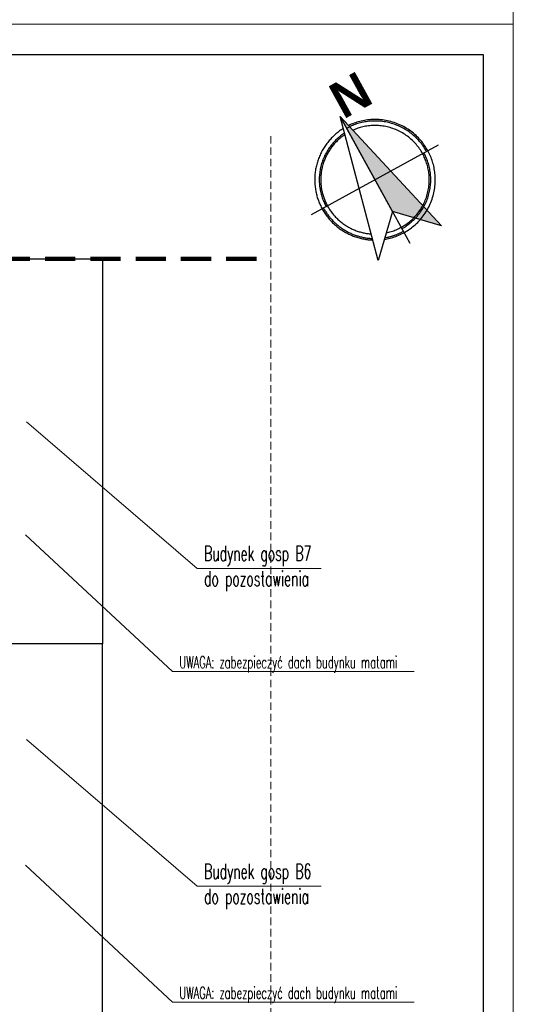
# Model space of a CAD drawing. Header units: millimetres. Extents: x 33311 to 435617, y -160714 to 185563.
# Tile 58 of 70: x 376475 to 384645, y -87834 to -71537. Entities that reach past the tile are written whole.
import ezdxf

# ---------------------------------------------------------------- set-up
doc = ezdxf.new("R2010")
doc.units = ezdxf.units.MM
doc.header["$MEASUREMENT"] = 0
doc.linetypes.add('HIDDEN2', pattern=[0.1875, 0.125, -0.0625])
for name, color, linetype, lineweight in [('[ 17granica', 172, 'HIDDEN2', 100), ('[ 20ucięcie', 8, 'HIDDEN2', 13), ('[ 23kota odnośnik', 1, 'Continuous', 13), ('[ 24ramka cienka', 1, 'Continuous', 13), ('[ 25ramka gruba', 4, 'Continuous', 30), ('[035 średnia', 2, 'Continuous', 30), ('[opisy2', 4, 'Continuous', 13), ('[opisy3', 2, 'Continuous', 30)]:
    doc.layers.add(name, color=color, linetype=linetype, lineweight=lineweight)
doc.styles.add('99.2', font='simplex.shx', dxfattribs={"width": 0.6, "height": 200})
doc.styles.add('99.3', font='simplex.shx', dxfattribs={"width": 0.6, "height": 250})
doc.styles.add('SANSSERIFBOLD', font='txt', dxfattribs={"height": 0.3})

# ---------------------------------------------------------------- blocks, each defined once
blk = doc.blocks.new('*U886')
at = {"ltscale": 2000}
for p, q in [((-593, 484), (-779, 1310)), ((-779, 1310), (924, -477)), ((553, 1176), (-728, -848)), ((924, -477), (-1099, 805)), ((-1420, 299), (-593, 484)), ((924, -477), (-1420, 299))]:
    blk.add_line(p, q, dxfattribs=at)
at = {"ltscale": 2000, "flags": 128}
blk.add_lwpolyline([(924, -477), (-1420, 299), (-593, 484)], close=True, dxfattribs=at)
at = {"ltscale": 2000}
for points, weights in [([(781, -327), (1145, 317), (635, 853), (125, 1388), (-536, 1056)], [1, 0.803443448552, 1, 0.803443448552, 1]), ([(709, -251), (1006, 319), (563, 784), (119, 1249), (-464, 980)], [1, 0.813443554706, 1, 0.813443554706, 1]), ([(-699, 953), (-1614, 244), (-777, -557), (60, -1358), (728, -412)], [1, 0.652720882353, 1, 0.652720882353, 1]), ([(-674, 844), (-1430, 192), (-702, -491), (25, -1174), (628, -379)], [1, 0.668990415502, 1, 0.668990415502, 1])]:
    blk.add_rational_spline(points, weights, degree=2, knots=[0, 0, 0, 0.5, 0.5, 1, 1, 1], dxfattribs=at)
for points, weights in [([(433, 986), (-28, 1278), (-518, 1037)], [1, 0.872086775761, 1]), ([(-693, 926), (-822, 824), (-910, 685)], [1, 0.985987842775, 1]), ([(727, -270), (1130, 486), (406, 944)], [1, 0.733153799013, 1]), ([(-867, 658), (-1361, -122), (-581, -616)], [1, 0.707106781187, 1]), ([(-608, -658), (214, -1178), (734, -356)], [1, 0.707106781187, 1])]:
    blk.add_rational_spline(points, weights, degree=2, dxfattribs=at)
blk.add_solid([(924, -477), (-1420, 299), (-593, 484)], dxfattribs=at)
at = {"linetype": 'Continuous', "style": 'SANSSERIFBOLD', "width": 1}
blk.add_text('N', height=600, rotation=237.7119, dxfattribs=at).set_placement((853, -453))

msp = doc.modelspace()

# ---------------------------------------------------------------- linework, layer by layer
at = {"layer": '[ 17granica', "ltscale": 4000}
msp.add_line((374644.54, -75495.92), (380633.95, -75495.92), dxfattribs=at)
at = {"layer": '[ 20ucięcie', "linetype": 'HIDDEN2', "ltscale": 1000}
msp.add_line((380633.95, -73462.83), (380633.95, -94581.08), dxfattribs=at)
at = {"layer": '[ 23kota odnośnik', "extrusion": (-4.89165e-17, 0.997989, 0.063383), "elevation": -78035.52, "flags": 128}
msp.add_lwpolyline([(-381464.5, 43255.19), (-379414.49, 43255.19), (-376587.93, 4956.11)], dxfattribs=at)
at = {"layer": '[ 23kota odnośnik', "elevation": 38222.08, "flags": 128}
for points in [[(383002.91, -82327.84), (379002.91, -82327.84), (376570.97, -80061.83)], [(383002.91, -87799.34), (379002.91, -87799.34), (376570.97, -85533.33)]]:
    msp.add_lwpolyline(points, dxfattribs=at)
at = {"layer": '[ 23kota odnośnik', "extrusion": (9.50378e-17, 0.997989, 0.063383), "elevation": -83285.39, "flags": 128}
msp.add_lwpolyline([(-381464.5, 43588.62), (-379414.49, 43588.62), (-376587.93, 5289.53)], dxfattribs=at)
at = {"layer": '[ 24ramka cienka', "ltscale": 2}
for points in [[(384644.54, -71613.79), (342644.54, -71613.79), (342644.54, -41913.79), (384644.54, -41913.79)], [(384644.54, -101313.79), (342644.54, -101313.79), (342644.54, -71613.79), (384644.54, -71613.79)]]:
    msp.add_3dface(points, dxfattribs=at)
at = {"layer": '[ 25ramka gruba', "ltscale": 2}
for points in [[(345144.54, -72113.79), (384144.54, -72113.79), (384144.54, -100813.79), (345144.54, -100813.79)], [(384144.54, -100813.79), (345144.54, -100813.79), (345144.54, -72113.79), (384144.54, -72113.79)]]:
    msp.add_3dface(points, dxfattribs=at)
at = {"layer": '[035 średnia', "linetype": 'Continuous'}
for p, q in [((374644.54, -75495.92), (377844.54, -75495.92)), ((377844.54, -75495.92), (377844.54, -81865.92)), ((377844.54, -81865.92), (374644.54, -81865.92)), ((377844.54, -88515.92), (377844.54, -81865.92))]:
    msp.add_line(p, q, dxfattribs=at)

# ---------------------------------------------------------------- block references
at = {"ltscale": 2000, "rotation": 151.1342754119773}
msp.add_blockref('*U886', (382358.48, -74000.99, -19111.04), dxfattribs=at)

# ---------------------------------------------------------------- texts
at = {"layer": '[opisy2', "linetype": 'Continuous', "char_height": 200, "attachment_point": 1, "style": '99.2'}
for insert in [(379117.66, -82073.38, 38222.08), (379117.66, -87544.88, 38222.08)]:
    msp.add_mtext('\\pt1800;\\H1x;\\W0.6;UWAGA: zabezpieczyć dach budynku matami', dxfattribs=dict(at, insert=insert))
at = {"layer": '[opisy3', "linetype": 'Continuous', "char_height": 250, "attachment_point": 1, "style": '99.3'}
for s, insert in [('\\H1x;\\W0.6;Budynek gosp B7\\Pdo pozostawienia', (379526.85, -80246.8, 38222.08)), ('\\H1x;\\W0.6;Budynek gosp B6\\Pdo pozostawienia', (379526.85, -85507.24, 38222.08))]:
    msp.add_mtext(s, dxfattribs=dict(at, insert=insert))

doc.saveas('drawing.dxf')
